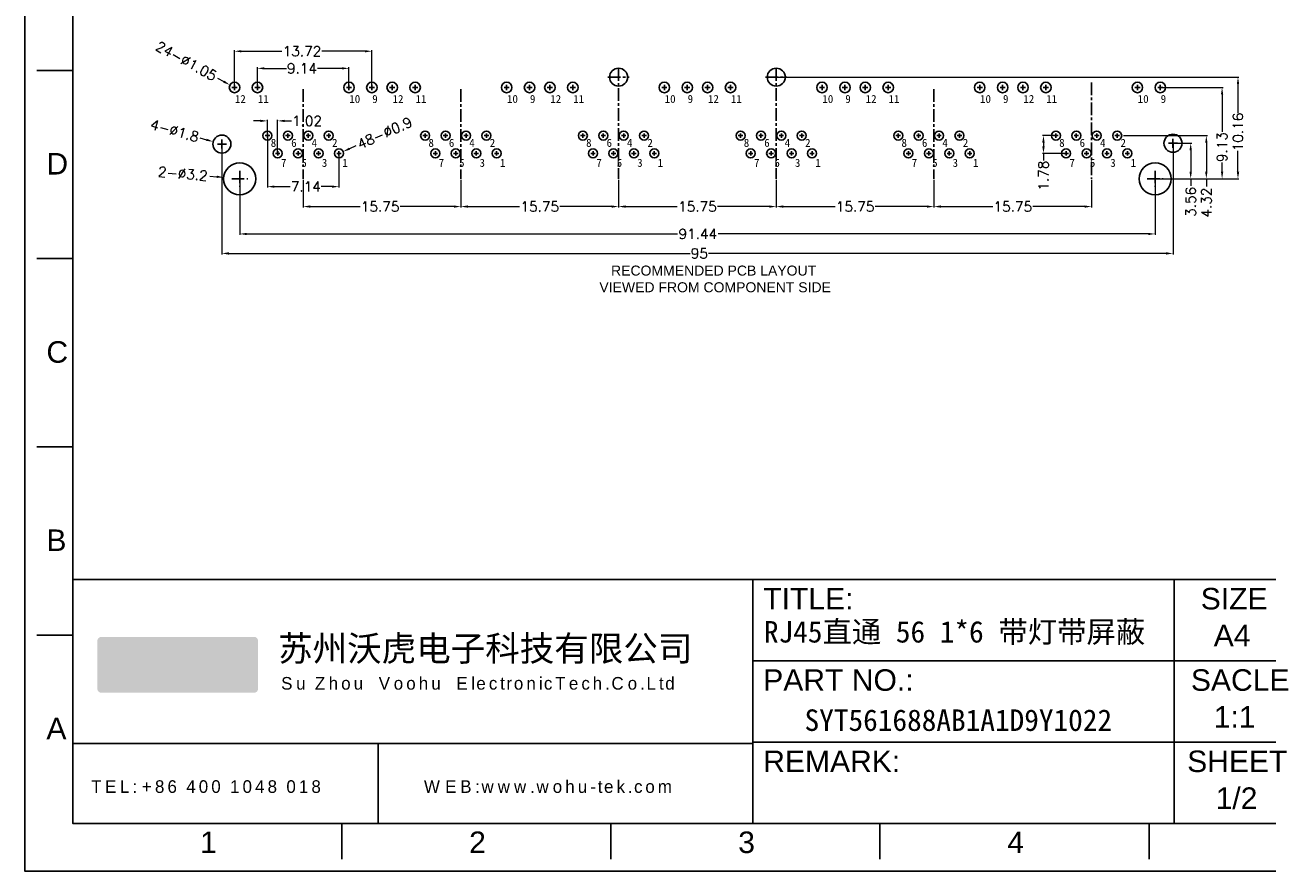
# Model space of a CAD drawing. Extents: x 1899 to 2123, y -33 to 300.
# Tile 3 of 9: x 1899 to 2023, y 140 to 225. Entities that reach past the tile are written whole.
import ezdxf

# ---------------------------------------------------------------- set-up
doc = ezdxf.new("R2010")
doc.units = 0
doc.header["$MEASUREMENT"] = 0
doc.linetypes.add('CENTER', pattern=[2, 1.25, -0.25, 0.25, -0.25])
doc.layers.add('标注线', color=3, linetype='Continuous', lineweight=15)
doc.layers.add('粗实线', color=61, linetype='Continuous')
doc.styles.add('Frame', font='simhei.ttf')
doc.styles.get("Standard").update_dxf_attribs({"font": 'simplex.shx'})
doc.dimstyles.get("Standard").update_dxf_attribs({"dimtxt": 0.18, "dimasz": 0.18, "dimexe": 0.18, "dimexo": 0.0625, "dimgap": 0.09, "dimtad": 0, "dimtih": 1, "dimtoh": 1, "dimdec": 4, "dimzin": 0, "dimdsep": 46, "dimtxsty": 'Standard', "dimcen": 0.09, "dimadec": 0, "dimazin": 0, "dimtfac": 1, "dimtdec": 4, "dimtofl": 0, "dimtmove": 0, "dimatfit": 3, "dimfxl": 1, "dimtolj": 1, "dimtzin": 0, "dimarcsym": 0})

# ---------------------------------------------------------------- blocks, each defined once
blk = doc.blocks.new('LOGO')
at = {"true_color": 0xb12c35}
h = blk.add_hatch(color=15, dxfattribs=at)
h.dxf.hatch_style = 1
edge = h.paths.add_edge_path()
edge.add_line((1608.87, 311.24), (1644.75, 311.24))
edge.add_arc((1644.75, 310.24), 1, 0, 90, ccw=False)
edge.add_line((1645.75, 310.24), (1645.75, 299.05))
edge.add_arc((1644.75, 299.05), 1, -90, 0, ccw=False)
edge.add_line((1644.75, 298.05), (1608.87, 298.05))
edge.add_arc((1608.87, 299.05), 1, 180, 270, ccw=False)
edge.add_line((1607.87, 299.05), (1607.87, 310.24))
edge.add_arc((1608.87, 310.24), 1, 90, 180, ccw=False)
at = {"true_color": 0xffffff}
h = blk.add_hatch(color=7, dxfattribs=at)
h.dxf.hatch_style = 1
h.paths.add_polyline_path([(1640.66, 307.83), (1641.99, 307.83), (1641.99, 306.5), (1640.66, 306.5)])
h.paths.add_polyline_path([(1634.09, 307.83), (1635.42, 307.83), (1635.42, 306.5), (1634.09, 306.5)], flags=17)
edge = h.paths.add_edge_path()
edge.add_line((1615.79, 307.53), (1615.36, 306.54))
edge.add_line((1615.36, 306.54), (1616.34, 306.54))
edge.add_arc((1616.34, 307.04), 0.5, 270, 336.9439)
edge.add_line((1616.8, 306.84), (1617.22, 307.84))
edge.add_line((1617.22, 307.84), (1616.25, 307.84))
edge.add_arc((1616.25, 307.34), 0.5, 90, 156.9439)
h.paths.add_polyline_path([(1613.25, 301.31), (1610.67, 307.83), (1612, 307.83), (1613.92, 302.99), (1614.82, 305.21), (1616.18, 305.21), (1614.62, 301.31)])
h.paths.add_polyline_path([(1621.64, 306.14), (1621.81, 306), (1622.35, 307.23), (1621.78, 307.55), (1621.15, 307.76), (1620.79, 307.82), (1620.19, 307.82), (1619.68, 307.73), (1619.12, 307.55), (1618.3, 307.01), (1617.84, 306.5), (1617.55, 306.04), (1617.32, 305.48), (1617.18, 304.77), (1617.18, 304.26), (1617.4, 303.37), (1617.86, 302.58), (1618.42, 302), (1618.95, 301.66), (1619.3, 301.51), (1619.81, 301.35), (1620.2, 301.3), (1620.76, 301.3), (1621.52, 301.45), (1622.53, 302.04), (1623.08, 302.63), (1623.43, 303.21), (1623.64, 303.85), (1623.72, 304.53), (1623.8, 305.08), (1623.98, 305.5), (1624.36, 305.99), (1624.78, 306.31), (1625.17, 306.46), (1625.49, 306.5), (1625.93, 306.5), (1626.29, 306.4), (1626.65, 306.24), (1627.02, 305.94), (1627.4, 305.46), (1627.59, 304.87), (1627.59, 304.23), (1627.4, 303.67), (1626.97, 303.13), (1626.61, 302.84), (1626.3, 302.69), (1626, 302.6), (1625.35, 302.6), (1624.76, 302.8), (1624.34, 303.12), (1624.28, 303.12), (1623.77, 301.9), (1624.11, 301.66), (1624.5, 301.48), (1625.36, 301.31), (1625.98, 301.31), (1626.82, 301.49), (1627.63, 301.94), (1628.26, 302.58), (1628.65, 303.27), (1628.91, 304.04), (1628.95, 304.54), (1628.9, 305.08), (1628.67, 305.93), (1628.31, 306.49), (1627.57, 307.24), (1626.52, 307.74), (1625.86, 307.83), (1625.39, 307.83), (1624.8, 307.73), (1624.22, 307.51), (1623.64, 307.15), (1623.07, 306.57), (1622.65, 305.89), (1622.47, 305.32), (1622.39, 304.81), (1622.34, 304.21), (1622.24, 303.85), (1621.96, 303.37), (1621.62, 303.01), (1621.13, 302.71), (1620.75, 302.63), (1620.59, 302.6), (1620.24, 302.6), (1619.85, 302.72), (1619.09, 303.19), (1618.74, 303.69), (1618.56, 304.11), (1618.52, 304.34), (1618.52, 304.78), (1618.57, 305.04), (1618.74, 305.47), (1618.98, 305.85), (1619.41, 306.19), (1619.88, 306.44), (1620.31, 306.49), (1620.75, 306.49), (1621.24, 306.36)])
edge = h.paths.add_edge_path()
edge.add_arc((1637.71, 302.31), 1, 179.9525, 270)
edge.add_line((1637.71, 301.31), (1640.95, 301.31))
edge.add_arc((1640.95, 302.31), 1, 270, 360)
edge.add_line((1641.95, 302.31), (1641.95, 305.21))
edge.add_line((1641.95, 305.21), (1640.66, 305.21))
edge.add_line((1640.66, 305.21), (1640.66, 302.6))
edge.add_line((1640.66, 302.6), (1638.04, 302.6))
edge.add_line((1638.04, 302.6), (1638.04, 307.83))
edge.add_line((1638.04, 307.83), (1636.71, 307.83))
edge.add_line((1636.71, 307.83), (1636.71, 302.31))
h.paths.add_polyline_path([(1630.19, 307.83), (1631.52, 307.83), (1631.52, 305.21), (1635.43, 305.21), (1635.43, 301.31), (1634.1, 301.31), (1634.1, 303.93), (1631.52, 303.93), (1631.52, 301.31), (1630.19, 301.31)])
edge = h.paths.add_edge_path()
edge.add_line((1630.19, 307.83), (1631.52, 307.83))
blk = doc.blocks.new('*D131')
at = {"linetype": 'ByBlock', "lineweight": 0, "transparency": 16777216}
for p, q in [((1922.03, 218.8), (1922.03, 220.71)), ((1922.73, 220.61), (1924.93, 220.61)), ((1930.47, 220.61), (1928.03, 220.61)), ((1931.17, 218.8), (1931.17, 220.71))]:
    blk.add_line(p, q, dxfattribs=at)
at = {"linetype": 'ByBlock', "transparency": 16777216}
for points in [[(1922.73, 220.72), (1922.73, 220.49), (1922.03, 220.61)], [(1930.47, 220.72), (1930.47, 220.49), (1931.17, 220.61)]]:
    blk.add_solid(points, dxfattribs=at)
at = {"layer": 'Defpoints', "color": 0, "linetype": 'ByBlock', "transparency": 16777216}
for p in [(1931.17, 220.61), (1922.03, 218.7), (1931.17, 218.7)]:
    blk.add_point(p, dxfattribs=at)
at = {"linetype": 'ByBlock', "transparency": 16777216, "insert": (1926.48, 220.61), "char_height": 1, "attachment_point": 5}
blk.add_mtext('\\A1;9.14', dxfattribs=at)
blk = doc.blocks.new('*D132')
at = {"linetype": 'ByBlock', "lineweight": 0, "transparency": 16777216}
for p, q in [((1919.74, 218.8), (1919.74, 222.42)), ((1920.44, 222.32), (1924.47, 222.32)), ((1932.76, 222.32), (1928.48, 222.32)), ((1933.46, 218.8), (1933.46, 222.42))]:
    blk.add_line(p, q, dxfattribs=at)
at = {"linetype": 'ByBlock', "transparency": 16777216}
for points in [[(1920.44, 222.43), (1920.44, 222.2), (1919.74, 222.32)], [(1932.76, 222.43), (1932.76, 222.2), (1933.46, 222.32)]]:
    blk.add_solid(points, dxfattribs=at)
at = {"layer": 'Defpoints', "color": 0, "linetype": 'ByBlock', "transparency": 16777216}
for p in [(1933.46, 222.32), (1919.74, 218.7), (1933.46, 218.7)]:
    blk.add_point(p, dxfattribs=at)
at = {"linetype": 'ByBlock', "transparency": 16777216, "insert": (1926.48, 222.32), "char_height": 1, "attachment_point": 5}
blk.add_mtext('\\A1;13.72', dxfattribs=at)
blk = doc.blocks.new('*D151')
at = {"linetype": 'ByBlock', "lineweight": 0, "transparency": 16777216}
blk.add_line((1916.27, 213.66), (1916.94, 213.47), dxfattribs=at)
at = {"linetype": 'ByBlock', "transparency": 16777216}
blk.add_solid([(1916.97, 213.58), (1916.91, 213.36), (1917.61, 213.28)], dxfattribs=at)
at = {"layer": 'Defpoints', "color": 0, "linetype": 'ByBlock', "transparency": 16777216}
for p in [(1917.61, 213.28), (1919.35, 212.79)]:
    blk.add_point(p, dxfattribs=at)
at = {"linetype": 'ByBlock', "transparency": 16777216, "insert": (1913.76, 214.37), "char_height": 1, "attachment_point": 5, "rotation": 344.2763}
blk.add_mtext('\\A1;4-∅1.8', dxfattribs=at)
blk = doc.blocks.new('*D152')
at = {"linetype": 'ByBlock', "lineweight": 0, "transparency": 16777216}
blk.add_line((1917.27, 209.84), (1917.97, 209.77), dxfattribs=at)
at = {"linetype": 'ByBlock', "transparency": 16777216}
blk.add_solid([(1917.98, 209.89), (1917.96, 209.66), (1918.67, 209.71)], dxfattribs=at)
at = {"layer": 'Defpoints', "color": 0, "linetype": 'ByBlock', "transparency": 16777216}
for p in [(1918.67, 209.71), (1921.85, 209.42)]:
    blk.add_point(p, dxfattribs=at)
at = {"linetype": 'ByBlock', "transparency": 16777216, "insert": (1914.59, 210.08), "char_height": 1, "attachment_point": 5, "rotation": 354.8593}
blk.add_mtext('\\A1;2-∅3.2', dxfattribs=at)
blk = doc.blocks.new('*D136')
at = {"linetype": 'ByBlock', "lineweight": 0, "transparency": 16777216}
for p, q in [((1920.26, 209.47), (1920.26, 203.96)), ((2011.7, 209.47), (2011.7, 203.96)), ((1920.96, 204.06), (1963.99, 204.06)), ((2011, 204.06), (1968.05, 204.06))]:
    blk.add_line(p, q, dxfattribs=at)
at = {"linetype": 'ByBlock', "transparency": 16777216}
for points in [[(1920.96, 204.17), (1920.96, 203.94), (1920.26, 204.06)], [(2011, 204.17), (2011, 203.94), (2011.7, 204.06)]]:
    blk.add_solid(points, dxfattribs=at)
at = {"layer": 'Defpoints', "color": 0, "linetype": 'ByBlock', "transparency": 16777216}
for p in [(1920.26, 209.57), (2011.7, 209.57), (2011.7, 204.06)]:
    blk.add_point(p, dxfattribs=at)
at = {"linetype": 'ByBlock', "transparency": 16777216, "insert": (1966.02, 204.06), "char_height": 1, "attachment_point": 5}
blk.add_mtext('\\A1;91.44', dxfattribs=at)
blk = doc.blocks.new('*D137')
at = {"linetype": 'ByBlock', "lineweight": 0, "transparency": 16777216}
for p, q in [((1918.48, 212.94), (1918.48, 202.01)), ((2013.48, 213.03), (2013.48, 202.01)), ((1919.18, 202.11), (1965.26, 202.11)), ((2012.78, 202.11), (1967.08, 202.11))]:
    blk.add_line(p, q, dxfattribs=at)
at = {"linetype": 'ByBlock', "transparency": 16777216}
for points in [[(1919.18, 202.23), (1919.18, 201.99), (1918.48, 202.11)], [(2012.78, 202.23), (2012.78, 201.99), (2013.48, 202.11)]]:
    blk.add_solid(points, dxfattribs=at)
at = {"layer": 'Defpoints', "color": 0, "linetype": 'ByBlock', "transparency": 16777216}
for p in [(1918.48, 213.04), (2013.48, 213.13), (2013.48, 202.11)]:
    blk.add_point(p, dxfattribs=at)
at = {"linetype": 'ByBlock', "transparency": 16777216, "insert": (1966.17, 202.11), "char_height": 1, "attachment_point": 5}
blk.add_mtext('\\A1;95', dxfattribs=at)
blk = doc.blocks.new('*D153')
at = {"linetype": 'ByBlock', "lineweight": 0, "transparency": 16777216}
for p, q in [((1926.6, 209.47), (1926.6, 206.69)), ((1942.35, 209.47), (1942.35, 206.69)), ((1927.3, 206.79), (1932.28, 206.79)), ((1941.65, 206.79), (1936.29, 206.79))]:
    blk.add_line(p, q, dxfattribs=at)
at = {"linetype": 'ByBlock', "transparency": 16777216}
for points in [[(1927.3, 206.91), (1927.3, 206.68), (1926.6, 206.79)], [(1941.65, 206.91), (1941.65, 206.68), (1942.35, 206.79)]]:
    blk.add_solid(points, dxfattribs=at)
at = {"layer": 'Defpoints', "color": 0, "linetype": 'ByBlock', "transparency": 16777216}
for p in [(1926.6, 209.57), (1942.35, 209.57), (1942.35, 206.79)]:
    blk.add_point(p, dxfattribs=at)
at = {"linetype": 'ByBlock', "transparency": 16777216, "insert": (1934.29, 206.79), "char_height": 1, "attachment_point": 5}
blk.add_mtext('\\A1;15.75', dxfattribs=at)
blk = doc.blocks.new('*D138')
at = {"linetype": 'ByBlock', "lineweight": 0, "transparency": 16777216}
for p, q in [((2013.58, 213.13), (2015.35, 213.13)), ((2015.25, 212.43), (2015.25, 210.27)), ((2011.8, 209.57), (2015.35, 209.57)), ((2015.25, 209.57), (2015.25, 208.87))]:
    blk.add_line(p, q, dxfattribs=at)
at = {"linetype": 'ByBlock', "transparency": 16777216}
for points in [[(2015.13, 212.43), (2015.36, 212.43), (2015.25, 213.13)], [(2015.13, 210.27), (2015.36, 210.27), (2015.25, 209.57)]]:
    blk.add_solid(points, dxfattribs=at)
at = {"layer": 'Defpoints', "color": 0, "linetype": 'ByBlock', "transparency": 16777216}
for p in [(2013.48, 213.13), (2015.25, 213.13), (2011.7, 209.57)]:
    blk.add_point(p, dxfattribs=at)
at = {"linetype": 'ByBlock', "transparency": 16777216, "insert": (2015.25, 207.27), "char_height": 1, "attachment_point": 5, "rotation": 90}
blk.add_mtext('\\A1;3.56', dxfattribs=at)
blk = doc.blocks.new('*D139')
at = {"linetype": 'ByBlock', "lineweight": 0, "transparency": 16777216}
for p, q in [((2008.55, 213.89), (2016.91, 213.89)), ((2016.81, 213.19), (2016.81, 210.27)), ((2013.67, 209.57), (2016.91, 209.57)), ((2016.81, 209.57), (2016.81, 208.81))]:
    blk.add_line(p, q, dxfattribs=at)
at = {"linetype": 'ByBlock', "transparency": 16777216}
for points in [[(2016.69, 213.19), (2016.92, 213.19), (2016.81, 213.89)], [(2016.69, 210.27), (2016.92, 210.27), (2016.81, 209.57)]]:
    blk.add_solid(points, dxfattribs=at)
at = {"layer": 'Defpoints', "color": 0, "linetype": 'ByBlock', "transparency": 16777216}
for p in [(2008.45, 213.89), (2016.81, 213.89), (2013.57, 209.57)]:
    blk.add_point(p, dxfattribs=at)
at = {"linetype": 'ByBlock', "transparency": 16777216, "insert": (2016.81, 207.19), "char_height": 1, "attachment_point": 5, "rotation": 90}
blk.add_mtext('\\A1;4.32', dxfattribs=at)
blk = doc.blocks.new('*D140')
at = {"linetype": 'ByBlock', "lineweight": 0, "transparency": 16777216}
for p, q in [((2012.31, 218.7), (2018.48, 218.7)), ((2018.38, 218), (2018.38, 214.26)), ((2018.38, 210.27), (2018.38, 211.21)), ((2011.8, 209.57), (2018.48, 209.57))]:
    blk.add_line(p, q, dxfattribs=at)
at = {"linetype": 'ByBlock', "transparency": 16777216}
for points in [[(2018.27, 218), (2018.5, 218), (2018.38, 218.7)], [(2018.27, 210.27), (2018.5, 210.27), (2018.38, 209.57)]]:
    blk.add_solid(points, dxfattribs=at)
at = {"layer": 'Defpoints', "color": 0, "linetype": 'ByBlock', "transparency": 16777216}
for p in [(2012.21, 218.7), (2018.38, 218.7), (2011.7, 209.57)]:
    blk.add_point(p, dxfattribs=at)
at = {"linetype": 'ByBlock', "transparency": 16777216, "insert": (2018.38, 212.74), "char_height": 1, "attachment_point": 5, "rotation": 90}
blk.add_mtext('\\A1;9.13', dxfattribs=at)
blk = doc.blocks.new('*D141')
at = {"linetype": 'ByBlock', "lineweight": 0, "transparency": 16777216}
for p, q in [((2001.68, 213.89), (2000.44, 213.89)), ((2000.54, 213.19), (2000.54, 212.81)), ((2002.7, 212.11), (2000.44, 212.11)), ((2000.54, 212.11), (2000.54, 211.41))]:
    blk.add_line(p, q, dxfattribs=at)
at = {"linetype": 'ByBlock', "transparency": 16777216}
for points in [[(2000.42, 213.19), (2000.66, 213.19), (2000.54, 213.89)], [(2000.42, 212.81), (2000.66, 212.81), (2000.54, 212.11)]]:
    blk.add_solid(points, dxfattribs=at)
at = {"layer": 'Defpoints', "color": 0, "linetype": 'ByBlock', "transparency": 16777216}
for p in [(2001.78, 213.89), (2000.54, 212.11), (2002.8, 212.11)]:
    blk.add_point(p, dxfattribs=at)
at = {"linetype": 'ByBlock', "transparency": 16777216, "insert": (2000.54, 209.88), "char_height": 1, "attachment_point": 5, "rotation": 90}
blk.add_mtext('\\A1;1.78', dxfattribs=at)
blk = doc.blocks.new('*D154')
at = {"linetype": 'ByBlock', "lineweight": 0, "transparency": 16777216}
blk.add_line((1918.04, 219.63), (1918.67, 219.29), dxfattribs=at)
at = {"linetype": 'ByBlock', "transparency": 16777216}
blk.add_solid([(1918.73, 219.39), (1918.61, 219.18), (1919.28, 218.95)], dxfattribs=at)
at = {"layer": 'Defpoints', "color": 0, "linetype": 'ByBlock', "transparency": 16777216}
for p in [(1919.28, 218.95), (1920.2, 218.44)]:
    blk.add_point(p, dxfattribs=at)
at = {"linetype": 'ByBlock', "transparency": 16777216, "insert": (1914.93, 221.34), "char_height": 1, "attachment_point": 5, "rotation": 331.2662}
blk.add_mtext('\\A1;24-∅1.05', dxfattribs=at)
blk = doc.blocks.new('*D155')
at = {"linetype": 'ByBlock', "lineweight": 0, "transparency": 16777216}
for p, q in [((1942.35, 209.47), (1942.35, 206.69)), ((1958.1, 209.47), (1958.1, 206.69)), ((1943.05, 206.79), (1948.22, 206.79)), ((1957.4, 206.79), (1952.23, 206.79))]:
    blk.add_line(p, q, dxfattribs=at)
at = {"linetype": 'ByBlock', "transparency": 16777216}
for points in [[(1943.05, 206.91), (1943.05, 206.68), (1942.35, 206.79)], [(1957.4, 206.91), (1957.4, 206.68), (1958.1, 206.79)]]:
    blk.add_solid(points, dxfattribs=at)
at = {"layer": 'Defpoints', "color": 0, "linetype": 'ByBlock', "transparency": 16777216}
for p in [(1942.35, 209.57), (1958.1, 209.57), (1958.1, 206.79)]:
    blk.add_point(p, dxfattribs=at)
at = {"linetype": 'ByBlock', "transparency": 16777216, "insert": (1950.23, 206.79), "char_height": 1, "attachment_point": 5}
blk.add_mtext('\\A1;15.75', dxfattribs=at)
blk = doc.blocks.new('*D156')
at = {"linetype": 'ByBlock', "lineweight": 0, "transparency": 16777216}
for p, q in [((1958.1, 209.47), (1958.1, 206.69)), ((1973.85, 209.47), (1973.85, 206.69)), ((1958.8, 206.79), (1963.97, 206.79)), ((1973.15, 206.79), (1967.98, 206.79))]:
    blk.add_line(p, q, dxfattribs=at)
at = {"linetype": 'ByBlock', "transparency": 16777216}
for points in [[(1958.8, 206.91), (1958.8, 206.68), (1958.1, 206.79)], [(1973.15, 206.91), (1973.15, 206.68), (1973.85, 206.79)]]:
    blk.add_solid(points, dxfattribs=at)
at = {"layer": 'Defpoints', "color": 0, "linetype": 'ByBlock', "transparency": 16777216}
for p in [(1958.1, 209.57), (1973.85, 209.57), (1973.85, 206.79)]:
    blk.add_point(p, dxfattribs=at)
at = {"linetype": 'ByBlock', "transparency": 16777216, "insert": (1965.98, 206.79), "char_height": 1, "attachment_point": 5}
blk.add_mtext('\\A1;15.75', dxfattribs=at)
blk = doc.blocks.new('*D142')
at = {"linetype": 'ByBlock', "lineweight": 0, "transparency": 16777216}
for p, q in [((1922.33, 215.36), (1921.63, 215.36)), ((1923.03, 213.99), (1923.03, 215.46)), ((1924.05, 212.21), (1924.05, 215.46)), ((1924.75, 215.36), (1925.45, 215.36))]:
    blk.add_line(p, q, dxfattribs=at)
at = {"linetype": 'ByBlock', "transparency": 16777216}
for points in [[(1922.33, 215.47), (1922.33, 215.24), (1923.03, 215.36)], [(1924.75, 215.47), (1924.75, 215.24), (1924.05, 215.36)]]:
    blk.add_solid(points, dxfattribs=at)
at = {"layer": 'Defpoints', "color": 0, "linetype": 'ByBlock', "transparency": 16777216}
for p in [(1924.05, 215.36), (1923.03, 213.89), (1924.05, 212.11)]:
    blk.add_point(p, dxfattribs=at)
at = {"linetype": 'ByBlock', "transparency": 16777216, "insert": (1926.98, 215.36), "char_height": 1, "attachment_point": 5}
blk.add_mtext('\\A1;1.02', dxfattribs=at)
blk = doc.blocks.new('*D143')
at = {"linetype": 'ByBlock', "lineweight": 0, "transparency": 16777216}
for p, q in [((1923.03, 213.79), (1923.03, 208.69)), ((1930.17, 212.01), (1930.17, 208.69)), ((1923.73, 208.79), (1925.31, 208.79)), ((1929.47, 208.79), (1928.41, 208.79))]:
    blk.add_line(p, q, dxfattribs=at)
at = {"linetype": 'ByBlock', "transparency": 16777216}
for points in [[(1923.73, 208.9), (1923.73, 208.67), (1923.03, 208.79)], [(1929.47, 208.9), (1929.47, 208.67), (1930.17, 208.79)]]:
    blk.add_solid(points, dxfattribs=at)
at = {"layer": 'Defpoints', "color": 0, "linetype": 'ByBlock', "transparency": 16777216}
for p in [(1923.03, 213.89), (1930.17, 212.11), (1930.17, 208.79)]:
    blk.add_point(p, dxfattribs=at)
at = {"linetype": 'ByBlock', "transparency": 16777216, "insert": (1926.86, 208.79), "char_height": 1, "attachment_point": 5}
blk.add_mtext('\\A1;7.14', dxfattribs=at)
blk = doc.blocks.new('*D157')
at = {"linetype": 'ByBlock', "lineweight": 0, "transparency": 16777216}
blk.add_line((1931.86, 212.86), (1931.22, 212.58), dxfattribs=at)
at = {"linetype": 'ByBlock', "transparency": 16777216}
blk.add_solid([(1931.18, 212.68), (1931.27, 212.47), (1930.59, 212.29)], dxfattribs=at)
at = {"layer": 'Defpoints', "color": 0, "linetype": 'ByBlock', "transparency": 16777216}
for p in [(1930.59, 212.29), (1929.76, 211.92)]:
    blk.add_point(p, dxfattribs=at)
at = {"linetype": 'ByBlock', "transparency": 16777216, "insert": (1934.74, 214.15), "char_height": 1, "attachment_point": 5, "rotation": 24.0821}
blk.add_mtext('\\A1;48-∅0.9', dxfattribs=at)
blk = doc.blocks.new('*D144')
at = {"linetype": 'ByBlock', "lineweight": 0, "transparency": 16777216}
for p, q in [((1973.85, 209.27), (1973.85, 206.69)), ((1989.6, 209.47), (1989.6, 206.69)), ((1974.55, 206.79), (1979.72, 206.79)), ((1988.9, 206.79), (1983.73, 206.79))]:
    blk.add_line(p, q, dxfattribs=at)
at = {"linetype": 'ByBlock', "transparency": 16777216}
for points in [[(1974.55, 206.91), (1974.55, 206.68), (1973.85, 206.79)], [(1988.9, 206.91), (1988.9, 206.68), (1989.6, 206.79)]]:
    blk.add_solid(points, dxfattribs=at)
at = {"layer": 'Defpoints', "color": 0, "linetype": 'ByBlock', "transparency": 16777216}
for p in [(1973.85, 209.37), (1989.6, 209.57), (1989.6, 206.79)]:
    blk.add_point(p, dxfattribs=at)
at = {"linetype": 'ByBlock', "transparency": 16777216, "insert": (1981.73, 206.79), "char_height": 1, "attachment_point": 5}
blk.add_mtext('\\A1;15.75', dxfattribs=at)
blk = doc.blocks.new('*D150')
at = {"linetype": 'ByBlock', "lineweight": 0, "transparency": 16777216}
for p, q in [((1989.6, 209.27), (1989.6, 206.69)), ((2005.35, 209.47), (2005.35, 206.69)), ((1990.3, 206.79), (1995.47, 206.79)), ((2004.65, 206.79), (1999.48, 206.79))]:
    blk.add_line(p, q, dxfattribs=at)
at = {"linetype": 'ByBlock', "transparency": 16777216}
for points in [[(1990.3, 206.91), (1990.3, 206.68), (1989.6, 206.79)], [(2004.65, 206.91), (2004.65, 206.68), (2005.35, 206.79)]]:
    blk.add_solid(points, dxfattribs=at)
at = {"layer": 'Defpoints', "color": 0, "linetype": 'ByBlock', "transparency": 16777216}
for p in [(1989.6, 209.37), (2005.35, 209.57), (2005.35, 206.79)]:
    blk.add_point(p, dxfattribs=at)
at = {"linetype": 'ByBlock', "transparency": 16777216, "insert": (1997.48, 206.79), "char_height": 1, "attachment_point": 5}
blk.add_mtext('\\A1;15.75', dxfattribs=at)
blk = doc.blocks.new('*D135')
at = {"linetype": 'ByBlock', "lineweight": 0, "transparency": 16777216}
for p, q in [((1973.95, 219.73), (2020.07, 219.73)), ((2019.97, 219.03), (2019.97, 216.14)), ((2019.97, 210.27), (2019.97, 212.36)), ((2011.8, 209.57), (2020.07, 209.57))]:
    blk.add_line(p, q, dxfattribs=at)
at = {"linetype": 'ByBlock', "transparency": 16777216}
for points in [[(2019.85, 219.03), (2020.09, 219.03), (2019.97, 219.73)], [(2019.85, 210.27), (2020.09, 210.27), (2019.97, 209.57)]]:
    blk.add_solid(points, dxfattribs=at)
at = {"layer": 'Defpoints', "color": 0, "linetype": 'ByBlock', "transparency": 16777216}
for p in [(1973.85, 219.73), (2011.7, 209.57), (2019.97, 209.57)]:
    blk.add_point(p, dxfattribs=at)
at = {"linetype": 'ByBlock', "transparency": 16777216, "insert": (2019.97, 214.25), "char_height": 1, "attachment_point": 5, "rotation": 90}
blk.add_mtext('\\A1;10.16', dxfattribs=at)

msp = doc.modelspace()

# ---------------------------------------------------------------- linework, layer by layer
at = {"color": 8, "linetype": 'CENTER'}
for p, q in [((1957.034, 219.727), (1959.169, 219.727)), ((1958.104, 220.627), (1958.104, 209.567)), ((1972.784, 219.727), (1974.919, 219.727)), ((1973.854, 220.627), (1973.854, 209.567)), ((1926.604, 218.515), (1926.604, 209.567)), ((1942.354, 218.515), (1942.354, 209.567)), ((1989.604, 218.515), (1989.604, 209.567)), ((2005.354, 219.187), (2005.354, 209.567)), ((1918.479, 213.487), (1918.479, 212.587)), ((2013.479, 213.577), (2013.479, 212.677)), ((1918.029, 213.037), (1918.929, 213.037)), ((2013.029, 213.127), (2013.929, 213.127)), ((1920.259, 210.367), (1920.259, 208.767)), ((2011.699, 210.367), (2011.699, 208.767)), ((1919.459, 209.567), (1921.059, 209.567)), ((2010.899, 209.567), (2012.499, 209.567))]:
    msp.add_line(p, q, dxfattribs=at)
at = {"color": 8}
for p, q in [((1920.007, 218.697), (1919.482, 218.697)), ((1919.744, 218.435), (1919.744, 218.96)), ((1922.297, 218.697), (1921.772, 218.697)), ((1922.034, 218.435), (1922.034, 218.96)), ((1931.437, 218.697), (1930.912, 218.697)), ((1931.174, 218.435), (1931.174, 218.96)), ((1933.727, 218.697), (1933.202, 218.697)), ((1933.464, 218.435), (1933.464, 218.96)), ((1935.757, 218.697), (1935.232, 218.697)), ((1935.494, 218.435), (1935.494, 218.96)), ((1938.047, 218.697), (1937.522, 218.697)), ((1937.784, 218.435), (1937.784, 218.96)), ((1947.187, 218.697), (1946.662, 218.697)), ((1946.924, 218.435), (1946.924, 218.96)), ((1949.477, 218.697), (1948.952, 218.697)), ((1949.214, 218.435), (1949.214, 218.96)), ((1951.507, 218.697), (1950.982, 218.697)), ((1951.244, 218.435), (1951.244, 218.96)), ((1953.797, 218.697), (1953.272, 218.697)), ((1953.534, 218.435), (1953.534, 218.96)), ((1962.937, 218.697), (1962.412, 218.697)), ((1962.674, 218.435), (1962.674, 218.96)), ((1965.227, 218.697), (1964.702, 218.697)), ((1964.964, 218.435), (1964.964, 218.96)), ((1967.257, 218.697), (1966.732, 218.697)), ((1966.994, 218.435), (1966.994, 218.96)), ((1969.547, 218.697), (1969.022, 218.697)), ((1969.284, 218.435), (1969.284, 218.96)), ((1978.687, 218.697), (1978.162, 218.697)), ((1978.424, 218.435), (1978.424, 218.96)), ((1980.977, 218.697), (1980.452, 218.697)), ((1980.714, 218.435), (1980.714, 218.96)), ((1983.007, 218.697), (1982.482, 218.697)), ((1982.744, 218.435), (1982.744, 218.96)), ((1985.297, 218.697), (1984.772, 218.697)), ((1985.034, 218.435), (1985.034, 218.96)), ((1994.437, 218.697), (1993.912, 218.697)), ((1994.174, 218.435), (1994.174, 218.96)), ((1996.727, 218.697), (1996.202, 218.697)), ((1996.464, 218.435), (1996.464, 218.96)), ((1998.757, 218.697), (1998.232, 218.697)), ((1998.494, 218.435), (1998.494, 218.96)), ((2001.047, 218.697), (2000.522, 218.697)), ((2000.784, 218.435), (2000.784, 218.96)), ((2010.187, 218.697), (2009.662, 218.697)), ((2009.924, 218.435), (2009.924, 218.96)), ((2012.477, 218.697), (2011.952, 218.697)), ((2012.214, 218.435), (2012.214, 218.96)), ((1922.809, 213.887), (1923.259, 213.887)), ((1923.034, 213.662), (1923.034, 214.112)), ((1924.849, 213.887), (1925.299, 213.887)), ((1925.074, 213.662), (1925.074, 214.112)), ((1926.889, 213.887), (1927.339, 213.887)), ((1927.114, 213.662), (1927.114, 214.112)), ((1928.929, 213.887), (1929.379, 213.887)), ((1929.154, 213.662), (1929.154, 214.112)), ((1938.559, 213.887), (1939.009, 213.887)), ((1938.784, 213.662), (1938.784, 214.112)), ((1940.599, 213.887), (1941.049, 213.887)), ((1940.824, 213.662), (1940.824, 214.112)), ((1942.639, 213.887), (1943.089, 213.887)), ((1942.864, 213.662), (1942.864, 214.112)), ((1944.679, 213.887), (1945.129, 213.887)), ((1944.904, 213.662), (1944.904, 214.112)), ((1954.309, 213.887), (1954.759, 213.887)), ((1954.534, 213.662), (1954.534, 214.112)), ((1956.349, 213.887), (1956.799, 213.887)), ((1956.574, 213.662), (1956.574, 214.112)), ((1958.389, 213.887), (1958.839, 213.887)), ((1958.614, 213.662), (1958.614, 214.112)), ((1960.429, 213.887), (1960.879, 213.887)), ((1960.654, 213.662), (1960.654, 214.112)), ((1970.059, 213.887), (1970.509, 213.887)), ((1970.284, 213.662), (1970.284, 214.112)), ((1972.099, 213.887), (1972.549, 213.887)), ((1972.324, 213.662), (1972.324, 214.112)), ((1974.139, 213.887), (1974.589, 213.887)), ((1974.364, 213.662), (1974.364, 214.112)), ((1976.179, 213.887), (1976.629, 213.887)), ((1976.404, 213.662), (1976.404, 214.112)), ((1985.809, 213.887), (1986.259, 213.887)), ((1986.034, 213.662), (1986.034, 214.112)), ((1987.849, 213.887), (1988.299, 213.887)), ((1988.074, 213.662), (1988.074, 214.112)), ((1989.889, 213.887), (1990.339, 213.887)), ((1990.114, 213.662), (1990.114, 214.112)), ((1991.929, 213.887), (1992.379, 213.887)), ((1992.154, 213.662), (1992.154, 214.112)), ((2001.559, 213.887), (2002.009, 213.887)), ((2001.784, 213.662), (2001.784, 214.112)), ((2003.599, 213.887), (2004.049, 213.887)), ((2003.824, 213.662), (2003.824, 214.112)), ((2005.639, 213.887), (2006.089, 213.887)), ((2005.864, 213.662), (2005.864, 214.112)), ((2007.679, 213.887), (2008.129, 213.887)), ((2007.904, 213.662), (2007.904, 214.112)), ((1924.054, 211.882), (1924.054, 212.332)), ((1926.094, 211.882), (1926.094, 212.332)), ((1928.134, 211.882), (1928.134, 212.332)), ((1930.174, 211.882), (1930.174, 212.332)), ((1939.804, 211.882), (1939.804, 212.332)), ((1941.844, 211.882), (1941.844, 212.332)), ((1943.884, 211.882), (1943.884, 212.332)), ((1945.924, 211.882), (1945.924, 212.332)), ((1955.554, 211.882), (1955.554, 212.332)), ((1957.594, 211.882), (1957.594, 212.332)), ((1959.634, 211.882), (1959.634, 212.332)), ((1961.674, 211.882), (1961.674, 212.332)), ((1971.304, 211.882), (1971.304, 212.332)), ((1973.344, 211.882), (1973.344, 212.332)), ((1975.384, 211.882), (1975.384, 212.332)), ((1977.424, 211.882), (1977.424, 212.332)), ((1987.054, 211.882), (1987.054, 212.332)), ((1989.094, 211.882), (1989.094, 212.332)), ((1991.134, 211.882), (1991.134, 212.332)), ((1993.174, 211.882), (1993.174, 212.332)), ((2002.804, 211.882), (2002.804, 212.332)), ((2004.844, 211.882), (2004.844, 212.332)), ((2006.884, 211.882), (2006.884, 212.332)), ((2008.924, 211.882), (2008.924, 212.332)), ((1923.829, 212.107), (1924.279, 212.107)), ((1925.869, 212.107), (1926.319, 212.107)), ((1927.909, 212.107), (1928.359, 212.107)), ((1929.949, 212.107), (1930.399, 212.107)), ((1939.579, 212.107), (1940.029, 212.107)), ((1941.619, 212.107), (1942.069, 212.107)), ((1943.659, 212.107), (1944.109, 212.107)), ((1945.699, 212.107), (1946.149, 212.107)), ((1955.329, 212.107), (1955.779, 212.107)), ((1957.369, 212.107), (1957.819, 212.107)), ((1959.409, 212.107), (1959.859, 212.107)), ((1961.449, 212.107), (1961.899, 212.107)), ((1971.079, 212.107), (1971.529, 212.107)), ((1973.119, 212.107), (1973.569, 212.107)), ((1975.159, 212.107), (1975.609, 212.107)), ((1977.199, 212.107), (1977.649, 212.107)), ((1986.829, 212.107), (1987.279, 212.107)), ((1988.869, 212.107), (1989.319, 212.107)), ((1990.909, 212.107), (1991.359, 212.107)), ((1992.949, 212.107), (1993.399, 212.107)), ((2002.579, 212.107), (2003.029, 212.107)), ((2004.619, 212.107), (2005.069, 212.107)), ((2006.659, 212.107), (2007.109, 212.107)), ((2008.699, 212.107), (2009.149, 212.107))]:
    msp.add_line(p, q, dxfattribs=at)
for p, q in [((2118.587, 169.525), (1903.579, 169.525)), ((1971.502, 169.525), (1971.502, 145.148)), ((2013.601, 169.525), (2013.601, 145.148)), ((1971.502, 161.393), (2118.587, 161.393)), ((1903.579, 153.118), (1971.502, 153.118)), ((1934.088, 153.118), (1934.088, 145.148)), ((1971.502, 153.271), (2118.587, 153.271))]:
    msp.add_line(p, q)
for points in [[(1898.801, 300.431), (2123.365, 300.431), (2123.365, 140.37), (1898.801, 140.37)], [(1903.579, 295.653), (2118.587, 295.653), (2118.587, 145.148), (1903.579, 145.148)]]:
    msp.add_lwpolyline(points, close=True)
for points in [[(1903.579, 220.401), (1899.996, 220.401)], [(1903.579, 201.588), (1899.996, 201.588)], [(1903.579, 182.774), (1899.996, 182.774)], [(1903.579, 145.148), (1903.579, 172.024)], [(1903.579, 163.961), (1899.996, 163.961)], [(1930.455, 145.148), (1930.455, 141.565)], [(1957.331, 145.148), (1957.331, 141.565)], [(1984.207, 145.148), (1984.207, 141.565)], [(2011.083, 145.148), (2011.083, 141.565)]]:
    msp.add_lwpolyline(points)
at = {"layer": '粗实线', "color": 0, "linetype": 'ByBlock', "ltscale": 0.1}
for centre, radius in [((1958.102, 219.727), 0.9), ((1973.852, 219.727), 0.9), ((1919.744, 218.697), 0.525), ((1922.034, 218.697), 0.525), ((1931.174, 218.697), 0.525), ((1933.464, 218.697), 0.525), ((1935.494, 218.697), 0.525), ((1937.784, 218.697), 0.525), ((1946.924, 218.697), 0.525), ((1949.214, 218.697), 0.525), ((1951.244, 218.697), 0.525), ((1953.534, 218.697), 0.525), ((1962.674, 218.697), 0.525), ((1964.964, 218.697), 0.525), ((1966.994, 218.697), 0.525), ((1969.284, 218.697), 0.525), ((1978.424, 218.697), 0.525), ((1980.714, 218.697), 0.525), ((1982.744, 218.697), 0.525), ((1985.034, 218.697), 0.525), ((1994.174, 218.697), 0.525), ((1996.464, 218.697), 0.525), ((1998.494, 218.697), 0.525), ((2000.784, 218.697), 0.525), ((2009.924, 218.697), 0.525), ((2012.214, 218.697), 0.525), ((1918.479, 213.037), 0.9), ((1923.034, 213.887), 0.45), ((1925.074, 213.887), 0.45), ((1927.114, 213.887), 0.45), ((1929.154, 213.887), 0.45), ((1938.784, 213.887), 0.45), ((1940.824, 213.887), 0.45), ((1942.864, 213.887), 0.45), ((1944.904, 213.887), 0.45), ((1954.534, 213.887), 0.45), ((1956.574, 213.887), 0.45), ((1958.614, 213.887), 0.45), ((1960.654, 213.887), 0.45), ((1970.284, 213.887), 0.45), ((1972.324, 213.887), 0.45), ((1974.364, 213.887), 0.45), ((1976.404, 213.887), 0.45), ((1986.034, 213.887), 0.45), ((1988.074, 213.887), 0.45), ((1990.114, 213.887), 0.45), ((1992.154, 213.887), 0.45), ((2001.784, 213.887), 0.45), ((2003.824, 213.887), 0.45), ((2005.864, 213.887), 0.45), ((2007.904, 213.887), 0.45), ((2013.479, 213.127), 0.9), ((1924.054, 212.107), 0.45), ((1926.094, 212.107), 0.45), ((1928.134, 212.107), 0.45), ((1930.174, 212.107), 0.45), ((1939.804, 212.107), 0.45), ((1941.844, 212.107), 0.45), ((1943.884, 212.107), 0.45), ((1945.924, 212.107), 0.45), ((1955.554, 212.107), 0.45), ((1957.594, 212.107), 0.45), ((1959.634, 212.107), 0.45), ((1961.674, 212.107), 0.45), ((1971.304, 212.107), 0.45), ((1973.344, 212.107), 0.45), ((1975.384, 212.107), 0.45), ((1977.424, 212.107), 0.45), ((1987.054, 212.107), 0.45), ((1989.094, 212.107), 0.45), ((1991.134, 212.107), 0.45), ((1993.174, 212.107), 0.45), ((2002.804, 212.107), 0.45), ((2004.844, 212.107), 0.45), ((2006.884, 212.107), 0.45), ((2008.924, 212.107), 0.45), ((1920.259, 209.567), 1.6), ((2011.699, 209.567), 1.6)]:
    msp.add_circle(centre, radius, dxfattribs=at)

# ---------------------------------------------------------------- block references
at = {"xscale": 0.4242038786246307, "yscale": 0.4242038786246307, "zscale": 0.4242038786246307}
msp.add_blockref('LOGO', (1223.969, 31.761), dxfattribs=at)

# ---------------------------------------------------------------- texts
at = {"char_height": 0.8, "width": 3.25017, "attachment_point": 1, "style": 'Frame'}
for s, insert in [('12', (1919.779, 217.947)), ('11', (1922.069, 217.947)), ('10', (1931.209, 217.947)), ('9', (1933.499, 217.947)), ('12', (1935.529, 217.947)), ('11', (1937.819, 217.947)), ('10', (1946.959, 217.947)), ('9', (1949.249, 217.947)), ('12', (1951.279, 217.947)), ('11', (1953.569, 217.947)), ('10', (1962.709, 217.947)), ('9', (1964.999, 217.947)), ('12', (1967.029, 217.947)), ('11', (1969.319, 217.947)), ('10', (1978.459, 217.947)), ('9', (1980.749, 217.947)), ('12', (1982.779, 217.947)), ('11', (1985.069, 217.947)), ('10', (1994.209, 217.947)), ('9', (1996.499, 217.947)), ('12', (1998.529, 217.947)), ('11', (2000.819, 217.947)), ('10', (2009.959, 217.947)), ('9', (2012.249, 217.947)), ('8', (1923.363, 213.562)), ('6', (1925.403, 213.562)), ('4', (1927.443, 213.562)), ('2', (1929.483, 213.562)), ('8', (1939.113, 213.562)), ('6', (1941.153, 213.562)), ('4', (1943.193, 213.562)), ('2', (1945.233, 213.562)), ('8', (1954.863, 213.562)), ('6', (1956.903, 213.562)), ('4', (1958.943, 213.562)), ('2', (1960.983, 213.562)), ('8', (1970.613, 213.562)), ('6', (1972.653, 213.562)), ('4', (1974.693, 213.562)), ('2', (1976.733, 213.562)), ('8', (1986.363, 213.562)), ('6', (1988.403, 213.562)), ('4', (1990.443, 213.562)), ('2', (1992.483, 213.562)), ('8', (2002.113, 213.562)), ('6', (2004.153, 213.562)), ('4', (2006.193, 213.562)), ('2', (2008.233, 213.562)), ('7', (1924.383, 211.564)), ('5', (1926.423, 211.564)), ('3', (1928.463, 211.564)), ('1', (1930.503, 211.564)), ('7', (1940.133, 211.564)), ('5', (1942.173, 211.564)), ('3', (1944.213, 211.564)), ('1', (1946.253, 211.564)), ('7', (1955.883, 211.564)), ('5', (1957.923, 211.564)), ('3', (1959.963, 211.564)), ('1', (1962.003, 211.564)), ('7', (1971.633, 211.564)), ('5', (1973.673, 211.564)), ('3', (1975.713, 211.564)), ('1', (1977.753, 211.564)), ('7', (1987.383, 211.564)), ('5', (1989.423, 211.564)), ('3', (1991.463, 211.564)), ('1', (1993.503, 211.564)), ('7', (2003.133, 211.564)), ('5', (2005.173, 211.564)), ('3', (2007.213, 211.564)), ('1', (2009.253, 211.564))]:
    msp.add_mtext(s, dxfattribs=dict(at, insert=insert))
at = {"attachment_point": 1}
for s, insert, char_height in [('{\\fArial|b0|i0|c186|p34;D}', (1900.955, 212.149), 2.15008), ('{\\fArial|b0|i0|c186|p34;C}', (1900.955, 193.336), 2.15008), ('{\\fArial|b0|i0|c186|p34;B}', (1900.955, 174.523), 2.15008), ('{\\fSimSun|b0|i0|c0|p2;RJ45\\fSimSun|b0|i0|c134|p2;直通 \\fSimSun|b0|i0|c0|p2;56\\fSimSun|b0|i0|c134|p2; 1*6 带灯带屏蔽}', (1972.619, 165.371), 2.150077), ('{\\fArial|b0|i0|c0|p34;PART NO.:}', (1972.551, 160.548), 2.15008), ('{\\fArial|b0|i0|c0|p34;SACLE}', (2015.266, 160.548), 2.15008), ('{\\fSimSun|b0|i0|c134|p54;SYT\\fSimSun|b0|i0|c0|p2;561688AB1A1D9Y1022}', (1976.681, 156.538), 2.15008), ('{\\fArial|b0|i0|c186|p34;A}', (1900.955, 155.71), 2.15008), ('{\\fArial|b0|i0|c0|p34;REMARK:}', (1972.551, 152.426), 2.15008), ('{\\fArial|b0|i0|c186|p34;1}', (1916.301, 144.333), 2.15008), ('{\\fArial|b0|i0|c186|p34;2}', (1943.177, 144.333), 2.15008), ('{\\fArial|b0|i0|c186|p34;3}', (1970.053, 144.333), 2.15008), ('{\\fArial|b0|i0|c186|p34;4}', (1996.929, 144.333), 2.15008)]:
    msp.add_mtext(s, dxfattribs=dict(at, insert=insert, char_height=char_height))
at = {"char_height": 2.15008, "width": 2.94159, "attachment_point": 1}
for s, insert in [('{\\fArial|b0|i0|c0|p34;TITLE:}', (1972.551, 168.68)), ('{\\fArial|b0|i0|c0|p34;SIZE}', (2016.248, 168.68)), ('{\\fArial|b0|i0|c0|p34;A4}', (2017.546, 164.997)), ('{\\fArial|b0|i0|c0|p34;1:1}', (2017.546, 156.865)), ('{\\fArial|b0|i0|c0|p34;SHEET}', (2014.893, 152.426)), ('{\\fArial|b0|i0|c0|p34;1/2}', (2017.736, 148.742))]:
    msp.add_mtext(s, dxfattribs=dict(at, insert=insert))
at = {"attachment_point": 1, "style": 'Frame'}
for s, width, insert, char_height in [('苏州沃虎电子科技有限公司', 50.85737, (1924.095, 163.894), 2.52802), ('{\\fDengXian|b0|i0|c134|p2;\\T1.33;Su Zhou  Voohu  ElectronicTech.Co.Ltd}', 50.85737, (1924.4, 159.777), 1.26401), ('{\\fDengXian|b0|i0|c134|p2;\\T1.33;TEL:^I+86 400 1048 018}', 26.20739, (1905.429, 149.458), 1.26401), ('{\\fDengXian|b0|i0|c134|p2;\\T1.33;WEB:www.wohu-tek.com}', 26.20739, (1938.664, 149.458), 1.26401)]:
    msp.add_mtext_dynamic_manual_height_columns(s, width=width, gutter_width=203.435, heights=[0], dxfattribs=dict(at, insert=insert, char_height=char_height))
at = {"layer": '标注线', "color": 3, "linetype": 'ByBlock', "lineweight": -2, "ltscale": 0.5, "insert": (1956.185, 200.896), "char_height": 1, "attachment_point": 1}
msp.add_mtext('{\\fArial|b0|i0|c0|p34;\\C0;   RECOMMENDED PCB LAYOUT^JVIEWED FROM COMPONENT SIDE}', dxfattribs=at)

# ---------------------------------------------------------------- dimensions: what is measured, and where the dimension line sits
at = {"color": 0, "linetype": 'ByBlock'}
dim = msp.add_diameter_dim_2p(p1=(1920.205, 218.445), p2=(1919.284, 218.95), text='24-<>', dimstyle='Standard', override={"dimtxt": 1, "dimasz": 0.7, "dimexe": 0.1, "dimexo": 0.1, "dimgap": 0.1, "dimtih": 0, "dimtoh": 0, "dimdec": 2, "dimzin": 8, "dimdsep": 0, "dimcen": 0, "dimclrd": 256, "dimclre": 256, "dimclrt": 256, "dimtdec": 2, "dimlwd": 0, "dimlwe": 0}, dxfattribs=at)
dim.commit()
dim.dimension.update_dxf_attribs({"geometry": '*D154', "text_midpoint": (1914.925, 221.339), "dimtype": 163})
for base, p1, p2, picture, middle in [((1933.464, 222.316), (1919.744, 218.697), (1933.464, 218.697), '*D132', (1926.479, 222.316)), ((1931.174, 220.607), (1922.034, 218.697), (1931.174, 218.697), '*D131', (1926.479, 220.607)), ((1924.054, 215.357), (1923.034, 213.887), (1924.054, 212.107), '*D142', (1926.983, 215.357)), ((1930.174, 208.788), (1923.034, 213.887), (1930.174, 212.107), '*D143', (1926.862, 208.788)), ((2013.479, 202.111), (1918.479, 213.044), (2013.479, 213.127), '*D137', (1966.171, 202.111)), ((2011.699, 204.057), (1920.259, 209.567), (2011.699, 209.567), '*D136', (1966.019, 204.057)), ((1942.354, 206.795), (1926.604, 209.567), (1942.354, 209.567), '*D153', (1934.286, 206.795))]:
    dim = msp.add_linear_dim(base=base, p1=p1, p2=p2, dimstyle='Standard', override={"dimtxt": 1, "dimasz": 0.7, "dimexe": 0.1, "dimexo": 0.1, "dimgap": 0.1, "dimtih": 0, "dimtoh": 0, "dimdec": 2, "dimzin": 8, "dimdsep": 0, "dimcen": 0, "dimclrd": 256, "dimclre": 256, "dimclrt": 256, "dimtdec": 2, "dimlwd": 0, "dimlwe": 0}, dxfattribs=at)
    dim.commit()
    dim.dimension.update_dxf_attribs({"geometry": picture, "text_midpoint": middle, "dimtype": 160})
for base, p1, p2, picture, middle in [((2019.969, 209.567), (1973.852, 219.727), (2011.699, 209.567), '*D135', (2019.969, 214.25)), ((2018.384, 218.697), (2011.699, 209.567), (2012.214, 218.697), '*D140', (2018.384, 212.735)), ((2000.539, 212.107), (2001.784, 213.887), (2002.804, 212.107), '*D141', (2000.539, 209.879)), ((2016.808, 213.887), (2013.574, 209.567), (2008.453, 213.887), '*D139', (2016.808, 207.185)), ((2015.247, 213.127), (2011.699, 209.567), (2013.479, 213.127), '*D138', (2015.247, 207.267))]:
    dim = msp.add_linear_dim(base=base, p1=p1, p2=p2, angle=90, dimstyle='Standard', override={"dimtxt": 1, "dimasz": 0.7, "dimexe": 0.1, "dimexo": 0.1, "dimgap": 0.1, "dimtih": 0, "dimtoh": 0, "dimdec": 2, "dimzin": 8, "dimdsep": 0, "dimcen": 0, "dimclrd": 256, "dimclre": 256, "dimclrt": 256, "dimtdec": 2, "dimlwd": 0, "dimlwe": 0}, dxfattribs=at)
    dim.commit()
    dim.dimension.update_dxf_attribs({"geometry": picture, "text_midpoint": middle, "dimtype": 160})
for p1, p2, text, picture, middle in [((1919.346, 212.793), (1917.613, 213.281), '4-<>', '*D151', (1913.763, 214.365)), ((1929.763, 211.924), (1930.585, 212.291), '48-<>', '*D157', (1934.737, 214.146)), ((1921.853, 209.424), (1918.666, 209.711), '2-<>', '*D152', (1914.587, 210.078))]:
    dim = msp.add_diameter_dim_2p(p1=p1, p2=p2, text=text, dimstyle='Standard', override={"dimtxt": 1, "dimasz": 0.7, "dimexe": 0.1, "dimexo": 0.1, "dimgap": 0.1, "dimtih": 0, "dimtoh": 0, "dimdec": 2, "dimzin": 8, "dimdsep": 0, "dimcen": 0, "dimclrd": 256, "dimclre": 256, "dimclrt": 256, "dimtdec": 2, "dimlwd": 0, "dimlwe": 0}, dxfattribs=at)
    dim.commit()
    dim.dimension.update_dxf_attribs({"geometry": picture, "text_midpoint": middle})
for base, p1, p2, picture, middle in [((1958.104, 206.795), (1942.354, 209.567), (1958.104, 209.567), '*D155', (1950.229, 206.795)), ((1973.854, 206.795), (1958.104, 209.567), (1973.854, 209.567), '*D156', (1965.979, 206.795)), ((1989.604, 206.795), (1973.854, 209.367), (1989.604, 209.567), '*D144', (1981.729, 206.795)), ((2005.354, 206.795), (1989.604, 209.367), (2005.354, 209.567), '*D150', (1997.479, 206.795))]:
    dim = msp.add_linear_dim(base=base, p1=p1, p2=p2, dimstyle='Standard', override={"dimtxt": 1, "dimasz": 0.7, "dimexe": 0.1, "dimexo": 0.1, "dimgap": 0.1, "dimtih": 0, "dimtoh": 0, "dimdec": 2, "dimzin": 8, "dimdsep": 0, "dimcen": 0, "dimclrd": 256, "dimclre": 256, "dimclrt": 256, "dimtdec": 2, "dimlwd": 0, "dimlwe": 0}, dxfattribs=at)
    dim.commit()
    dim.dimension.update_dxf_attribs({"geometry": picture, "text_midpoint": middle})

doc.saveas('drawing.dxf')
